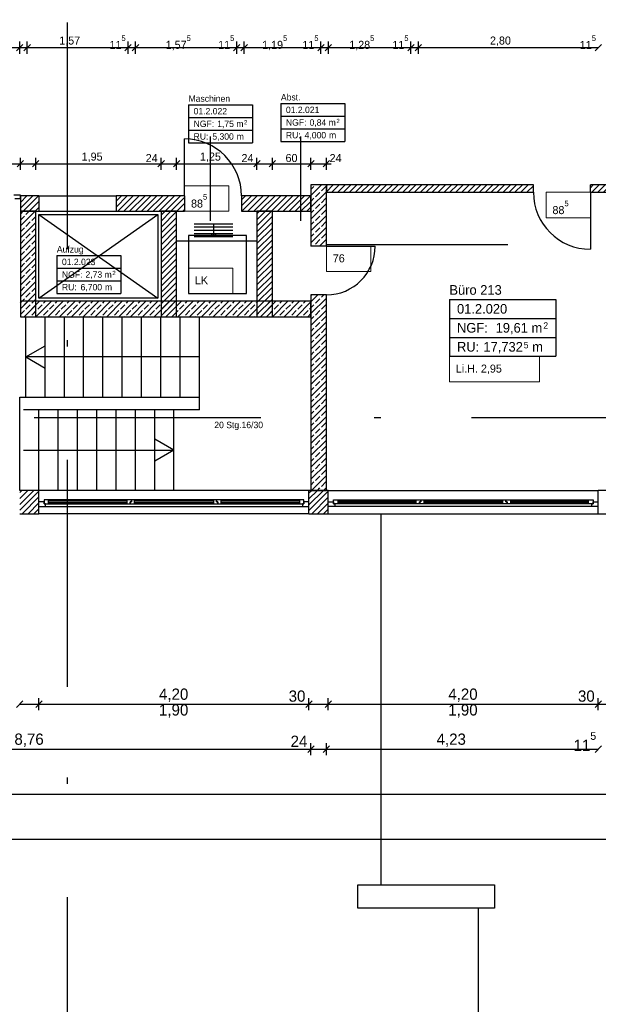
# Model space of a CAD drawing. Extents: x -28.8 to 46.3, y -2.8 to 85.1.
# Tile 3 of 16: x 4.7 to 13.7, y 21.1 to 36.4. Entities that reach past the tile are written whole.
import ezdxf

# ---------------------------------------------------------------- set-up
doc = ezdxf.new("R2010")
doc.units = 0
doc.header["$MEASUREMENT"] = 0
for name, pattern in [('Strichlinie', [0.005644, 0.002822, -0.002822]), ('Strichpunktlinie', [0.006703, 0.003528, -0.001764, 0, -0.001411]), ('Wipeout_Contour', [1, 0, -1])]:
    doc.linetypes.add(name, pattern=pattern)
for name, color, linetype in [('2._OG_2_0', 7, 'Continuous'), ('2._OG_2_P_BM_ROHBAU', 7, 'Continuous'), ('2._OG_2_P_ZE_BILD', 7, 'Continuous'), ('2._OG_2_P_ZE_SYMBOL', 7, 'Continuous'), ('2._OG_2_P_ZE_TEXT', 7, 'Continuous'), ('2._OG_2_R_NT_DACH', 7, 'Continuous'), ('2._OG_2_R_NT_INNENWAND', 7, 'Continuous'), ('2._OG_2_R_NT_STAHL', 7, 'Continuous'), ('2._OG_2_R_NT_TREPPE', 7, 'Continuous'), ('2._OG_2_R_NT_TUER', 7, 'Continuous'), ('2._OG_2_R_TR_AUSSENWAND', 7, 'Continuous'), ('2._OG_2_R_TR_HIDDEN', 7, 'Continuous'), ('2._OG_2_R_TR_INNENWAND', 7, 'Continuous'), ('2._OG_2_R_TR_UNTERZUG', 7, 'Continuous'), ('2._OG_2_RAUM', 7, 'Continuous'), ('2._OG_2_Räume', 7, 'Continuous')]:
    doc.layers.add(name, color=color, linetype=linetype)
doc.styles.add('ERSTELLTER_STIL_1', font='txt')
doc.styles.add('ERSTELLTER_STIL_2', font='txt')
pattern_1 = [(45, (0, 0), (-0.04596194, 0.04596194), [])]
pattern_2 = [(45, (0, 0), (-0.0919239, 0.0919239), []), (45, (-0.04596, 0.04596), (-0.0919239, 0.0919239), [0.0975, -0.0325])]

msp = doc.modelspace()

# ---------------------------------------------------------------- hatches: boundary and pattern name
at = {"layer": '2._OG_2_R_TR_AUSSENWAND', "linetype": 'Continuous', "ltscale": 1000}
h = msp.add_hatch(dxfattribs=at)
h.set_pattern_fill('MW_Kalksandstein_0002', color=256, style=0, pattern_type=2)
h.set_pattern_definition(pattern_1)
h.paths.add_polyline_path([(4.73, 28.875), (4.73, 28.76), (5.03, 28.76), (5.03, 28.875), (5.03, 28.945), (5.03, 29.125), (4.73, 29.125), (4.73, 28.945)], flags=0)
h = msp.add_hatch(dxfattribs=at)
h.set_pattern_fill('MW_Kalksandstein_0002', color=256, style=0, pattern_type=2)
h.set_pattern_definition(pattern_1)
h.paths.add_polyline_path([(9.23, 29.125), (9.23, 28.945), (9.23, 28.875), (9.23, 28.76), (9.53, 28.76), (9.53, 28.875), (9.53, 28.945), (9.53, 29.125)], flags=0)
at = {"layer": '2._OG_2_R_TR_INNENWAND', "linetype": 'Continuous', "ltscale": 1000}
h = msp.add_hatch(dxfattribs=at)
h.set_pattern_fill('Beton__Stahlbeton_0002', color=256, style=0, pattern_type=2)
h.set_pattern_definition(pattern_2)
h.paths.add_polyline_path([(9.26, 33.875), (9.26, 32.925), (9.5, 32.925), (9.5, 33.875)], flags=0)
h = msp.add_hatch(dxfattribs=at)
h.set_pattern_fill('MW_Kalksandstein_0002', color=256, style=0, pattern_type=2)
h.set_pattern_definition(pattern_1)
h.paths.add_polyline_path([(9.5, 33.875), (9.5, 33.76), (12.721, 33.76), (12.721, 33.875)], flags=0)
h = msp.add_hatch(dxfattribs=at)
h.set_pattern_fill('MW_Kalksandstein_0002', color=256, style=0, pattern_type=2)
h.set_pattern_definition(pattern_1)
h.paths.add_polyline_path([(13.606, 33.875), (13.606, 33.76), (14.156, 33.76), (14.156, 33.875)], flags=0)
h = msp.add_hatch(dxfattribs=at)
h.set_pattern_fill('MW_Kalksandstein_0002', color=256, style=0, pattern_type=2)
h.set_pattern_definition(pattern_1)
h.paths.add_polyline_path([(4.74, 33.705), (4.74, 33.465), (5.03, 33.465), (5.03, 33.705)], flags=0)
h = msp.add_hatch(dxfattribs=at)
h.set_pattern_fill('MW_Kalksandstein_0002', color=256, style=0, pattern_type=2)
h.set_pattern_definition(pattern_1)
h.paths.add_polyline_path([(6.23, 33.705), (6.23, 33.465), (7.295, 33.465), (7.295, 33.705)], flags=0)
h = msp.add_hatch(dxfattribs=at)
h.set_pattern_fill('MW_Kalksandstein_0002', color=256, style=0, pattern_type=2)
h.set_pattern_definition(pattern_1)
h.paths.add_polyline_path([(9.26, 33.705), (8.18, 33.705), (8.18, 33.465), (9.26, 33.465)], flags=0)
h = msp.add_hatch(dxfattribs=at)
h.set_pattern_fill('Beton__Stahlbeton_0002', color=256, style=0, pattern_type=2)
h.set_pattern_definition(pattern_2)
h.paths.add_polyline_path([(4.98, 31.825), (4.98, 33.465), (4.74, 33.465), (4.74, 31.825)], flags=0)
h = msp.add_hatch(dxfattribs=at)
h.set_pattern_fill('MW_Kalksandstein_0002', color=256, style=0, pattern_type=2)
h.set_pattern_definition(pattern_1)
h.paths.add_polyline_path([(6.93, 33.465), (6.93, 31.825), (7.17, 31.825), (7.17, 33.465)], flags=0)
h = msp.add_hatch(dxfattribs=at)
h.set_pattern_fill('MW_Kalksandstein_0002', color=256, style=0, pattern_type=2)
h.set_pattern_definition(pattern_1)
h.paths.add_polyline_path([(8.42, 33.465), (8.42, 31.825), (8.66, 31.825), (8.66, 33.465)], flags=0)
h = msp.add_hatch(dxfattribs=at)
h.set_pattern_fill('Beton__Stahlbeton_0002', color=256, style=0, pattern_type=2)
h.set_pattern_definition(pattern_2)
h.paths.add_polyline_path([(9.26, 29.125), (9.5, 29.125), (9.5, 32.165), (9.26, 32.165)], flags=0)
h = msp.add_hatch(dxfattribs=at)
h.set_pattern_fill('Beton__Stahlbeton_0002', color=256, style=0, pattern_type=2)
h.set_pattern_definition(pattern_2)
h.paths.add_polyline_path([(4.74, 31.825), (9.26, 31.825), (9.26, 32.065), (4.74, 32.065)], flags=0)

# ---------------------------------------------------------------- linework, layer by layer
at = {"layer": '2._OG_2_0', "linetype": 'Continuous', "ltscale": 1000}
for p, q in [((12.721, 33.76), (12.721, 33.875)), ((13.606, 33.76), (13.606, 33.875)), ((4.74, 33.665), (4.74, 33.705)), ((7.295, 33.705), (7.295, 33.465)), ((8.18, 33.705), (8.18, 33.465)), ((9.5, 32.925), (9.26, 32.925)), ((9.5, 32.165), (9.26, 32.165)), ((5.03, 28.945), (5.03, 29.125)), ((9.23, 28.945), (9.23, 29.125)), ((9.53, 28.945), (9.53, 29.125)), ((13.73, 28.945), (13.73, 29.125)), ((5.03, 28.875), (5.03, 28.945)), ((9.23, 28.875), (9.23, 28.945)), ((9.53, 28.875), (9.53, 28.945)), ((13.73, 28.875), (13.73, 28.945)), ((5.03, 28.76), (5.03, 28.875)), ((9.23, 28.76), (9.23, 28.875)), ((9.53, 28.76), (9.53, 28.875)), ((13.73, 28.76), (13.73, 28.875))]:
    msp.add_line(p, q, dxfattribs=at)
at = {"layer": '2._OG_2_P_BM_ROHBAU', "linetype": 'Continuous', "ltscale": 1000}
for p, q in [((0.501, 36.01), (4.731, 36.01)), ((4.781, 36.06), (4.681, 35.96)), ((4.731, 35.916), (4.731, 36.104)), ((4.731, 36.01), (4.846, 36.01)), ((4.896, 36.06), (4.796, 35.96)), ((4.846, 35.916), (4.846, 36.104)), ((4.846, 36.01), (6.416, 36.01)), ((6.466, 36.06), (6.366, 35.96)), ((6.416, 35.916), (6.416, 36.104)), ((6.416, 36.01), (6.531, 36.01)), ((6.581, 36.06), (6.481, 35.96)), ((6.531, 35.916), (6.531, 36.104)), ((6.531, 36.01), (8.106, 36.01)), ((8.156, 36.06), (8.056, 35.96)), ((8.106, 35.916), (8.106, 36.104)), ((8.106, 36.01), (8.221, 36.01)), ((8.271, 36.06), (8.171, 35.96)), ((8.221, 35.916), (8.221, 36.104)), ((8.221, 36.01), (9.416, 36.01)), ((9.466, 36.06), (9.366, 35.96)), ((9.416, 35.916), (9.416, 36.104)), ((9.416, 36.01), (9.531, 36.01)), ((9.581, 36.06), (9.481, 35.96)), ((9.531, 35.916), (9.531, 36.104)), ((9.531, 36.01), (10.816, 36.01)), ((10.866, 36.06), (10.766, 35.96)), ((10.816, 35.916), (10.816, 36.104)), ((10.816, 36.01), (10.931, 36.01)), ((10.981, 36.06), (10.881, 35.96)), ((10.931, 35.916), (10.931, 36.104)), ((10.931, 36.01), (13.731, 36.01)), ((13.781, 36.06), (13.681, 35.96)), ((0.501, 34.205), (4.74, 34.205)), ((4.79, 34.255), (4.69, 34.155)), ((4.74, 34.111), (4.74, 34.299)), ((4.74, 34.205), (4.98, 34.205)), ((5.03, 34.255), (4.93, 34.155)), ((4.98, 34.111), (4.98, 34.299)), ((4.98, 34.205), (6.93, 34.205)), ((6.98, 34.255), (6.88, 34.155)), ((6.93, 34.111), (6.93, 34.299)), ((6.93, 34.205), (7.17, 34.205)), ((7.22, 34.255), (7.12, 34.155)), ((7.17, 34.111), (7.17, 34.299)), ((7.17, 34.205), (8.42, 34.205)), ((8.47, 34.255), (8.37, 34.155)), ((8.42, 34.111), (8.42, 34.299)), ((8.42, 34.205), (8.66, 34.205)), ((8.71, 34.255), (8.61, 34.155)), ((8.66, 34.111), (8.66, 34.299)), ((8.66, 34.205), (9.26, 34.205)), ((9.31, 34.255), (9.21, 34.155)), ((9.26, 34.111), (9.26, 34.299)), ((9.26, 34.205), (9.5, 34.205)), ((9.45, 34.155), (9.55, 34.255)), ((9.5, 34.111), (9.5, 34.299)), ((9.5, 34.205), (9.575, 34.205)), ((5.03, 25.706), (5.03, 25.894)), ((9.23, 25.706), (9.23, 25.894)), ((9.53, 25.706), (9.53, 25.894)), ((13.73, 25.706), (13.73, 25.894)), ((4.78, 25.85), (4.68, 25.75)), ((4.73, 25.8), (5.03, 25.8)), ((5.08, 25.85), (4.98, 25.75)), ((5.03, 25.8), (9.23, 25.8)), ((9.28, 25.85), (9.18, 25.75)), ((9.23, 25.8), (9.53, 25.8)), ((9.58, 25.85), (9.48, 25.75)), ((9.53, 25.8), (13.73, 25.8)), ((13.78, 25.85), (13.68, 25.75)), ((13.73, 25.8), (14.03, 25.8)), ((9.31, 25.15), (9.21, 25.05)), ((9.26, 25.006), (9.26, 25.194)), ((9.55, 25.15), (9.45, 25.05)), ((9.5, 25.006), (9.5, 25.194)), ((13.781, 25.15), (13.681, 25.05)), ((0.501, 25.1), (9.26, 25.1)), ((9.26, 25.1), (9.5, 25.1)), ((9.5, 25.1), (13.731, 25.1)), ((0.366, 24.4), (36.395, 24.4)), ((0.001, 23.7), (36.76, 23.7))]:
    msp.add_line(p, q, dxfattribs=at)
at = {"layer": '2._OG_2_P_ZE_BILD', "linetype": 'Strichpunktlinie', "ltscale": 1000}
msp.add_line((-1.849, 30.257), (16.628, 30.257), dxfattribs=at)
at = {"layer": '2._OG_2_P_ZE_SYMBOL', "linetype": 'Continuous', "ltscale": 1000}
for p, q in [((5.03, 33.415), (6.88, 33.415)), ((5.03, 32.115), (5.03, 33.415)), ((5.03, 32.115), (6.88, 33.415)), ((5.03, 33.415), (6.88, 32.115)), ((6.88, 33.415), (6.88, 32.115)), ((6.88, 32.115), (5.03, 32.115))]:
    msp.add_line(p, q, dxfattribs=at)
at = {"layer": '2._OG_2_P_ZE_TEXT', "color": 255, "linetype": 'Continuous', "lineweight": 18, "ltscale": 1000}
for p, q in [((7.985, 33.861), (7.295, 33.861)), ((7.295, 33.861), (7.295, 33.465)), ((7.985, 33.465), (7.985, 33.861)), ((13.606, 33.76), (12.917, 33.76)), ((12.917, 33.76), (12.917, 33.364)), ((13.606, 33.364), (13.606, 33.76)), ((7.295, 33.465), (7.985, 33.465)), ((12.917, 33.364), (13.606, 33.364)), ((10.19, 32.925), (9.5, 32.925)), ((9.5, 32.925), (9.5, 32.529)), ((10.19, 32.529), (10.19, 32.925)), ((8.046, 32.582), (7.356, 32.582)), ((7.356, 32.582), (7.356, 32.186)), ((8.046, 32.186), (8.046, 32.582)), ((9.5, 32.529), (10.19, 32.529)), ((7.356, 32.186), (8.046, 32.186)), ((12.815, 31.21), (11.414, 31.21)), ((11.414, 31.21), (11.414, 30.813)), ((12.815, 30.813), (12.815, 31.21)), ((11.414, 30.813), (12.815, 30.813))]:
    msp.add_line(p, q, dxfattribs=at)
at = {"layer": '2._OG_2_R_NT_DACH', "linetype": 'Strichlinie', "ltscale": 1000}
for p, q in [((8.256, 33.086), (7.356, 33.086)), ((7.356, 33.086), (7.356, 32.186)), ((8.256, 32.186), (8.256, 33.086)), ((7.356, 32.186), (8.256, 32.186))]:
    msp.add_line(p, q, dxfattribs=at)
at = {"layer": '2._OG_2_R_NT_DACH', "linetype": 'Continuous', "ltscale": 1000}
for p, q in [((10.355, 22.99), (10.355, 28.76)), ((9.99, 22.625), (9.99, 22.99)), ((9.99, 22.99), (12.115, 22.99)), ((12.115, 22.99), (12.115, 22.625)), ((12.115, 22.625), (9.99, 22.625)), ((11.865, 0.365), (11.865, 22.625))]:
    msp.add_line(p, q, dxfattribs=at)
at = {"layer": '2._OG_2_R_NT_STAHL', "linetype": 'Continuous', "ltscale": 1000}
for p, q in [((8.045, 33.267), (7.445, 33.267)), ((7.745, 33.267), (7.745, 33.067)), ((8.045, 33.217), (7.445, 33.217)), ((8.045, 33.167), (7.445, 33.167)), ((8.045, 33.117), (7.445, 33.117)), ((7.745, 33.067), (7.714, 33.117)), ((7.745, 33.067), (7.787, 33.117)), ((8.045, 33.067), (7.445, 33.067))]:
    msp.add_line(p, q, dxfattribs=at)
at = {"layer": '2._OG_2_R_NT_TREPPE', "linetype": 'Continuous', "ltscale": 1000}
for p, q in [((4.825, 30.575), (4.825, 31.825)), ((5.125, 30.575), (5.125, 31.825)), ((5.425, 30.575), (5.425, 31.825)), ((5.725, 30.575), (5.725, 31.825)), ((6.025, 30.575), (6.025, 31.825)), ((6.325, 30.575), (6.325, 31.825)), ((6.625, 30.575), (6.625, 31.825)), ((6.925, 30.575), (6.925, 31.825)), ((7.225, 30.575), (7.225, 31.825)), ((7.525, 30.375), (7.525, 31.825)), ((4.825, 31.2), (5.125, 31.373)), ((7.525, 31.2), (4.825, 31.2)), ((4.825, 31.2), (5.125, 31.027)), ((4.73, 29.125), (4.73, 30.575)), ((4.73, 30.575), (7.525, 30.575)), ((7.525, 30.375), (4.787, 30.375)), ((5.03, 29.125), (5.03, 30.375)), ((5.33, 29.125), (5.33, 30.375)), ((5.63, 29.125), (5.63, 30.375)), ((5.93, 29.125), (5.93, 30.375)), ((6.23, 29.125), (6.23, 30.375)), ((6.53, 29.125), (6.53, 30.375)), ((6.83, 29.125), (6.83, 30.375)), ((7.13, 29.125), (7.13, 30.375)), ((7.13, 29.75), (6.83, 29.923)), ((4.787, 29.75), (7.13, 29.75)), ((7.13, 29.75), (6.83, 29.577))]:
    msp.add_line(p, q, dxfattribs=at)
at = {"layer": '2._OG_2_R_NT_TUER', "linetype": 'Strichlinie', "ltscale": 1000}
for p, q in [((5.03, 33.705), (6.23, 33.705)), ((5.03, 33.465), (6.23, 33.465))]:
    msp.add_line(p, q, dxfattribs=at)
at = {"layer": '2._OG_2_R_TR_AUSSENWAND', "linetype": 'Continuous', "ltscale": 1000}
for p, q in [((5.03, 29.125), (4.73, 29.125)), ((9.23, 29.125), (5.03, 29.125)), ((9.53, 29.125), (9.23, 29.125)), ((9.53, 29.125), (13.73, 29.125)), ((14.03, 29.125), (13.73, 29.125)), ((4.73, 28.76), (5.03, 28.76)), ((9.23, 28.76), (5.03, 28.76)), ((9.23, 28.76), (9.53, 28.76)), ((9.53, 28.76), (13.73, 28.76)), ((13.73, 28.76), (14.03, 28.76))]:
    msp.add_line(p, q, dxfattribs=at)
at = {"layer": '2._OG_2_R_TR_HIDDEN', "linetype": 'Continuous', "ltscale": 1000}
msp.add_line((7.17, 33.005), (8.42, 33.005), dxfattribs=at)
at = {"layer": '2._OG_2_R_TR_INNENWAND', "linetype": 'Continuous', "ltscale": 1000}
for p, q in [((7.295, 33.705), (7.295, 34.59)), ((9.26, 33.875), (9.26, 32.925)), ((9.5, 33.875), (9.26, 33.875)), ((9.5, 32.925), (9.5, 33.875)), ((12.721, 33.875), (9.5, 33.875)), ((9.5, 33.875), (9.5, 33.76)), ((14.156, 33.875), (13.606, 33.875)), ((5.03, 33.705), (4.74, 33.705)), ((4.74, 33.705), (4.74, 33.465)), ((5.03, 33.705), (5.03, 33.465)), ((7.295, 33.705), (6.23, 33.705)), ((6.23, 33.705), (6.23, 33.465)), ((9.26, 33.705), (8.18, 33.705)), ((9.26, 33.465), (9.26, 33.705)), ((9.5, 33.76), (12.721, 33.76)), ((13.606, 33.76), (14.156, 33.76)), ((13.606, 33.76), (13.606, 32.875)), ((4.98, 33.465), (4.74, 33.465)), ((4.74, 33.465), (4.74, 31.825)), ((4.74, 33.465), (5.03, 33.465)), ((4.98, 31.825), (4.98, 33.465)), ((6.23, 33.465), (7.295, 33.465)), ((6.93, 33.465), (6.93, 31.825)), ((7.17, 33.465), (6.93, 33.465)), ((7.17, 31.825), (7.17, 33.465)), ((8.18, 33.465), (9.26, 33.465)), ((8.42, 33.465), (8.42, 31.825)), ((8.66, 33.465), (8.42, 33.465)), ((8.66, 31.825), (8.66, 33.465)), ((9.5, 32.925), (10.26, 32.925)), ((9.26, 32.165), (9.26, 29.125)), ((9.5, 29.125), (9.5, 32.165)), ((9.26, 32.065), (4.74, 32.065)), ((4.74, 32.065), (4.74, 31.825)), ((9.26, 31.825), (9.26, 32.065)), ((4.74, 31.825), (9.26, 31.825)), ((4.74, 31.825), (4.98, 31.825)), ((6.93, 31.825), (7.17, 31.825)), ((8.42, 31.825), (8.66, 31.825)), ((9.26, 29.125), (9.5, 29.125))]:
    msp.add_line(p, q, dxfattribs=at)
for centre, radius, start, end in [((7.295, 33.705), 0.885, 0, 90), ((13.606, 33.76), 0.885, 180, 270), ((9.5, 32.925), 0.76, 270, 0)]:
    msp.add_arc(centre, radius, start, end, dxfattribs=at)
at = {"layer": '2._OG_2_R_TR_UNTERZUG', "linetype": 'Strichlinie', "ltscale": 1000}
msp.add_line((9.5, 32.95), (36.26, 32.95), dxfattribs=at)
at = {"layer": '2._OG_2_RAUM', "linetype": 'Continuous', "ltscale": 1000}
for p, q in [((7.692, 34.628), (7.692, 33.318)), ((9.098, 34.628), (9.098, 33.318))]:
    msp.add_line(p, q, dxfattribs=at)
at = {"layer": '2._OG_2_Räume', "linetype": 'Continuous', "ltscale": 1000}
for p, q in [((7.356, 35.119), (7.356, 34.53)), ((7.356, 35.119), (8.35, 35.119)), ((8.35, 35.119), (8.35, 34.53)), ((8.793, 35.14), (8.793, 34.551)), ((8.793, 35.14), (9.786, 35.14)), ((9.786, 35.14), (9.786, 34.551)), ((7.356, 34.923), (8.35, 34.923)), ((8.793, 34.944), (9.786, 34.944)), ((7.356, 34.727), (8.35, 34.727)), ((8.793, 34.747), (9.786, 34.747)), ((7.356, 34.53), (8.35, 34.53)), ((8.793, 34.551), (9.786, 34.551)), ((5.308, 32.775), (5.308, 32.186)), ((5.308, 32.775), (6.301, 32.775)), ((6.301, 32.775), (6.301, 32.186)), ((5.308, 32.579), (6.301, 32.579)), ((5.308, 32.382), (6.301, 32.382)), ((5.308, 32.186), (6.301, 32.186)), ((11.414, 32.094), (11.414, 31.21)), ((11.414, 32.094), (13.069, 32.094)), ((13.069, 32.094), (13.069, 31.21)), ((11.414, 31.799), (13.069, 31.799)), ((11.414, 31.504), (13.069, 31.504)), ((11.414, 31.21), (13.069, 31.21))]:
    msp.add_line(p, q, dxfattribs=at)

# ---------------------------------------------------------------- texts
at = {"layer": '2._OG_2_P_BM_ROHBAU', "linetype": 'Continuous', "attachment_point": 7, "style": 'ERSTELLTER_STIL_2'}
for s, insert, char_height in [('{1,57}', (5.345, 36.035), 0.125), ('{11\\A1{\\H0.7x;\\S5^  ;}}', (6.127, 35.991), 0.125), ('{1,57\\A1{\\H0.7x;\\S5^  ;}}', (7.001, 35.968), 0.125), ('{11\\A1{\\H0.7x;\\S5^  ;}}', (7.817, 35.991), 0.125), ('{1,19\\A1{\\H0.7x;\\S5^  ;}}', (8.501, 35.968), 0.125), ('{11\\A1{\\H0.7x;\\S5^  ;}}', (9.127, 35.991), 0.125), ('{1,28\\A1{\\H0.7x;\\S5^  ;}}', (9.856, 35.968), 0.125), ('{11\\A1{\\H0.7x;\\S5^  ;}}', (10.527, 35.991), 0.125), ('{2,80}', (12.045, 36.035), 0.125), ('{11\\A1{\\H0.7x;\\S5^  ;}}', (13.442, 35.991), 0.125), ('{1,95}', (5.694, 34.23), 0.125), ('{24}', (6.69, 34.23), 0.125), ('{1,25}', (7.534, 34.23), 0.125), ('{24}', (8.18, 34.23), 0.125), ('{60}', (8.865, 34.23), 0.125), ('{24}', (9.55, 34.23), 0.125), ('{4,20}', (6.897, 25.835), 0.175), ('{30}', (8.914, 25.835), 0.175), ('{4,20}', (11.397, 25.835), 0.175), ('{30}', (13.414, 25.835), 0.175), ('{1,90}', (6.897, 25.59), 0.175), ('{1,90}', (11.397, 25.59), 0.175), ('{8,76}', (4.648, 25.135), 0.175), ('{24}', (8.944, 25.135), 0.175), ('{4,23}', (11.215, 25.135), 0.175), ('{11\\A1{\\H0.7x;\\S5^  ;}}', (13.346, 25.073), 0.175)]:
    msp.add_mtext(s, dxfattribs=dict(at, insert=insert, char_height=char_height))
at = {"layer": '2._OG_2_P_ZE_TEXT', "linetype": 'Continuous', "attachment_point": 1}
for s, insert, char_height, style in [('{88\\A1{\\H0.7x;\\S5^  ;}}', (7.395, 33.733), 0.125, 'ERSTELLTER_STIL_2'), ('{88\\A1{\\H0.7x;\\S5^  ;}}', (13.017, 33.631), 0.125, 'ERSTELLTER_STIL_2'), ('{76}', (9.6, 32.796), 0.125, 'ERSTELLTER_STIL_2'), ('{LK}', (7.456, 32.454), 0.125, 'ERSTELLTER_STIL_2'), ('{Li.H. 2,95}', (11.514, 31.081), 0.125, 'ERSTELLTER_STIL_2'), ('{20 Stg.16/30}', (7.757, 30.192), 0.1, 'ERSTELLTER_STIL_1')]:
    msp.add_mtext(s, dxfattribs=dict(at, insert=insert, char_height=char_height, style=style))
at = {"layer": '2._OG_2_Räume', "linetype": 'Continuous'}
for s, insert, char_height, attachment_point, style in [('{Maschinen   }', (7.356, 35.268), 0.1, 1, 'ERSTELLTER_STIL_1'), ('{Abst.}', (8.793, 35.289), 0.1, 1, 'ERSTELLTER_STIL_1'), ('{01.2.022 }', (7.435, 35.072), 0.1, 1, 'ERSTELLTER_STIL_2'), ('{01.2.021 }', (8.871, 35.093), 0.1, 1, 'ERSTELLTER_STIL_2'), ('{NGF: }', (7.435, 34.876), 0.1, 1, 'ERSTELLTER_STIL_2'), ('{1,75 m}', (7.802, 34.876), 0.1, 1, 'ERSTELLTER_STIL_2'), ('{2}', (8.22, 34.883), 0.0667, 1, 'ERSTELLTER_STIL_2'), ('{NGF: }', (8.871, 34.896), 0.1, 1, 'ERSTELLTER_STIL_2'), ('{0,84 m}', (9.238, 34.896), 0.1, 1, 'ERSTELLTER_STIL_2'), ('{2}', (9.657, 34.904), 0.0667, 1, 'ERSTELLTER_STIL_2'), ('{RU: }', (7.435, 34.679), 0.1, 1, 'ERSTELLTER_STIL_2'), ('{5,300}', (7.726, 34.56), 0.1, 7, 'ERSTELLTER_STIL_2'), ('{ m}', (8.068, 34.679), 0.1, 1, 'ERSTELLTER_STIL_2'), ('{RU: }', (8.871, 34.7), 0.1, 1, 'ERSTELLTER_STIL_2'), ('{4,000}', (9.162, 34.58), 0.1, 7, 'ERSTELLTER_STIL_2'), ('{ m}', (9.504, 34.7), 0.1, 1, 'ERSTELLTER_STIL_2'), ('{Aufzug}', (5.308, 32.924), 0.1, 1, 'ERSTELLTER_STIL_1'), ('{01.2.023 }', (5.387, 32.728), 0.1, 1, 'ERSTELLTER_STIL_2'), ('{NGF: }', (5.387, 32.531), 0.1, 1, 'ERSTELLTER_STIL_2'), ('{2,73 m}', (5.753, 32.531), 0.1, 1, 'ERSTELLTER_STIL_2'), ('{2}', (6.172, 32.539), 0.0667, 1, 'ERSTELLTER_STIL_2'), ('{RU: }', (5.387, 32.335), 0.1, 1, 'ERSTELLTER_STIL_2'), ('{6,700}', (5.677, 32.216), 0.1, 7, 'ERSTELLTER_STIL_2'), ('{Büro 213}', (11.414, 32.317), 0.15, 1, 'ERSTELLTER_STIL_1'), ('{ m}', (6.019, 32.335), 0.1, 1, 'ERSTELLTER_STIL_2'), ('{01.2.020 }', (11.532, 32.023), 0.15, 1, 'ERSTELLTER_STIL_2'), ('{NGF: }', (11.532, 31.728), 0.15, 1, 'ERSTELLTER_STIL_2'), ('{19,61 m}', (12.133, 31.728), 0.15, 1, 'ERSTELLTER_STIL_2'), ('{2}', (12.875, 31.739), 0.1, 1, 'ERSTELLTER_STIL_2'), ('{RU: }', (11.532, 31.433), 0.15, 1, 'ERSTELLTER_STIL_2'), ('{17,732}', (11.943, 31.254), 0.15, 7, 'ERSTELLTER_STIL_2'), ('{5}', (12.57, 31.332), 0.1, 7, 'ERSTELLTER_STIL_2'), ('{ m}', (12.646, 31.433), 0.15, 1, 'ERSTELLTER_STIL_2')]:
    msp.add_mtext(s, dxfattribs=dict(at, insert=insert, char_height=char_height, attachment_point=attachment_point, style=style))

# ---------------------------------------------------------------- wipeouts: each hides what was drawn before it
at = {"color": 254, "linetype": 'Wipeout_Contour', "lineweight": 0, "ltscale": 119.285338}
msp.add_wipeout([(9.13, 28.875), (9.13, 28.915), (5.13, 28.915), (5.13, 28.875)], dxfattribs=at).dxf.layer = '2._OG_2_R_TR_AUSSENWAND'
at = {"color": 254, "linetype": 'Wipeout_Contour', "lineweight": 0, "ltscale": 124.872398}
msp.add_wipeout([(9.63, 28.875), (9.63, 28.915), (13.63, 28.915), (13.63, 28.875)], dxfattribs=at).dxf.layer = '2._OG_2_R_TR_AUSSENWAND'

# ---------------------------------------------------------------- next in the draw order: wipeouts: each hides what was drawn before it
at = {"color": 254, "linetype": 'Wipeout_Contour', "lineweight": 0, "ltscale": 203.984971}
msp.add_wipeout([(4.74, 33.715), (4.64, 33.715), (4.64, 33.685), (4.655, 33.685), (4.655, 33.665), (4.74, 33.665)], dxfattribs=at).dxf.layer = '2._OG_2_R_NT_INNENWAND'
at = {"color": 254, "linetype": 'Wipeout_Contour', "lineweight": 0, "ltscale": 176.19268}
msp.add_wipeout([(5.03, 28.875), (5.13, 28.875), (5.13, 28.915), (5.11, 28.915), (5.11, 28.945), (5.03, 28.945)], dxfattribs=at).dxf.layer = '2._OG_2_R_TR_AUSSENWAND'
at = {"color": 254, "linetype": 'Wipeout_Contour', "lineweight": 0, "ltscale": 182.321461}
msp.add_wipeout([(9.23, 28.945), (9.15, 28.945), (9.15, 28.915), (9.13, 28.915), (9.13, 28.875), (9.23, 28.875)], dxfattribs=at).dxf.layer = '2._OG_2_R_TR_AUSSENWAND'
at = {"color": 254, "linetype": 'Wipeout_Contour', "lineweight": 0, "ltscale": 182.730393}
msp.add_wipeout([(9.53, 28.945), (9.61, 28.945), (9.61, 28.915), (9.63, 28.915), (9.63, 28.875), (9.53, 28.875)], dxfattribs=at).dxf.layer = '2._OG_2_R_TR_AUSSENWAND'
at = {"color": 254, "linetype": 'Wipeout_Contour', "lineweight": 0, "ltscale": 192.288579}
msp.add_wipeout([(13.73, 28.875), (13.63, 28.875), (13.63, 28.915), (13.65, 28.915), (13.65, 28.945), (13.73, 28.945)], dxfattribs=at).dxf.layer = '2._OG_2_R_TR_AUSSENWAND'

# ---------------------------------------------------------------- next in the draw order: linework, layer by layer
at = {"layer": '2._OG_2_R_NT_INNENWAND', "linetype": 'Continuous', "ltscale": 1000}
for p, q in [((4.74, 33.715), (4.64, 33.715)), ((4.74, 33.665), (4.74, 33.715)), ((4.74, 33.665), (4.74, 33.705)), ((4.655, 33.665), (4.74, 33.665))]:
    msp.add_line(p, q, dxfattribs=at)
at = {"layer": '2._OG_2_R_TR_AUSSENWAND', "linetype": 'Continuous', "ltscale": 1000}
for p, q in [((5.03, 28.875), (5.03, 28.945)), ((9.23, 28.875), (9.23, 28.945)), ((9.53, 28.875), (9.53, 28.945)), ((13.73, 28.875), (13.73, 28.945))]:
    msp.add_line(p, q, dxfattribs=at)

# ---------------------------------------------------------------- next in the draw order: wipeouts: each hides what was drawn before it
at = {"color": 254, "linetype": 'Wipeout_Contour', "lineweight": 0, "ltscale": 120.588494}
msp.add_wipeout([(9.08, 28.915), (9.08, 28.935), (7.863, 28.935), (7.863, 28.915)], dxfattribs=at).dxf.layer = '2._OG_2_R_TR_AUSSENWAND'
at = {"color": 254, "linetype": 'Wipeout_Contour', "lineweight": 0, "ltscale": 122.851394}
msp.add_wipeout([(9.68, 28.915), (9.68, 28.935), (10.897, 28.935), (10.897, 28.915)], dxfattribs=at).dxf.layer = '2._OG_2_R_TR_AUSSENWAND'

# ---------------------------------------------------------------- next in the draw order: wipeouts: each hides what was drawn before it
at = {"color": 254, "linetype": 'Wipeout_Contour', "lineweight": 0, "ltscale": 120.742034}
msp.add_wipeout([(9.08, 28.955), (9.08, 28.975), (7.863, 28.975), (7.863, 28.955)], dxfattribs=at).dxf.layer = '2._OG_2_R_TR_AUSSENWAND'
at = {"color": 254, "linetype": 'Wipeout_Contour', "lineweight": 0, "ltscale": 123.002085}
msp.add_wipeout([(9.68, 28.955), (9.68, 28.975), (10.897, 28.975), (10.897, 28.955)], dxfattribs=at).dxf.layer = '2._OG_2_R_TR_AUSSENWAND'

# ---------------------------------------------------------------- next in the draw order: wipeouts: each hides what was drawn before it
at = {"color": 254, "linetype": 'Wipeout_Contour', "lineweight": 0, "ltscale": 180.029021}
msp.add_wipeout([(7.813, 28.915), (7.863, 28.915), (7.863, 28.975), (7.793, 28.975), (7.793, 28.945), (7.813, 28.945)], dxfattribs=at).dxf.layer = '2._OG_2_R_TR_AUSSENWAND'
at = {"color": 254, "linetype": 'Wipeout_Contour', "lineweight": 0, "ltscale": 121.40042}
msp.add_wipeout([(9.15, 28.915), (9.15, 28.975), (9.08, 28.975), (9.08, 28.915)], dxfattribs=at).dxf.layer = '2._OG_2_R_TR_AUSSENWAND'
at = {"color": 254, "linetype": 'Wipeout_Contour', "lineweight": 0, "ltscale": 122.056365}
msp.add_wipeout([(9.61, 28.915), (9.61, 28.975), (9.68, 28.975), (9.68, 28.915)], dxfattribs=at).dxf.layer = '2._OG_2_R_TR_AUSSENWAND'
at = {"color": 254, "linetype": 'Wipeout_Contour', "lineweight": 0, "ltscale": 185.521863}
msp.add_wipeout([(10.947, 28.915), (10.897, 28.915), (10.897, 28.975), (10.967, 28.975), (10.967, 28.945), (10.947, 28.945)], dxfattribs=at).dxf.layer = '2._OG_2_R_TR_AUSSENWAND'

# ---------------------------------------------------------------- next in the draw order: wipeouts: each hides what was drawn before it
at = {"color": 254, "linetype": 'Wipeout_Contour', "lineweight": 0, "ltscale": 120.665262}
msp.add_wipeout([(9.08, 28.955), (7.863, 28.955), (7.863, 28.935), (9.08, 28.935)], dxfattribs=at).dxf.layer = '2._OG_2_R_TR_AUSSENWAND'
at = {"color": 254, "linetype": 'Wipeout_Contour', "lineweight": 0, "ltscale": 122.926737}
msp.add_wipeout([(9.68, 28.955), (10.897, 28.955), (10.897, 28.935), (9.68, 28.935)], dxfattribs=at).dxf.layer = '2._OG_2_R_TR_AUSSENWAND'
at = {"color": 254, "linetype": 'Wipeout_Contour', "lineweight": 0, "ltscale": 119.194131}
msp.add_wipeout([(7.743, 28.915), (7.743, 28.935), (6.517, 28.935), (6.517, 28.915)], dxfattribs=at).dxf.layer = '2._OG_2_R_TR_AUSSENWAND'
at = {"color": 254, "linetype": 'Wipeout_Contour', "lineweight": 0, "ltscale": 124.752683}
msp.add_wipeout([(11.017, 28.915), (11.017, 28.935), (12.243, 28.935), (12.243, 28.915)], dxfattribs=at).dxf.layer = '2._OG_2_R_TR_AUSSENWAND'

# ---------------------------------------------------------------- next in the draw order: linework, layer by layer
at = {"layer": '2._OG_2_R_TR_AUSSENWAND', "linetype": 'Continuous', "ltscale": 1000}
for p, q in [((9.15, 28.975), (9.08, 28.975)), ((9.08, 28.975), (9.08, 28.915)), ((9.15, 28.915), (9.15, 28.975)), ((9.23, 28.945), (9.15, 28.945)), ((9.15, 28.945), (9.15, 28.915)), ((9.53, 28.945), (9.61, 28.945)), ((9.61, 28.915), (9.61, 28.975)), ((9.61, 28.975), (9.68, 28.975)), ((9.61, 28.945), (9.61, 28.915)), ((9.68, 28.975), (9.68, 28.915)), ((9.08, 28.915), (9.15, 28.915)), ((9.15, 28.915), (9.13, 28.915)), ((9.13, 28.915), (9.13, 28.875)), ((9.13, 28.875), (9.23, 28.875)), ((9.63, 28.875), (9.53, 28.875)), ((9.61, 28.915), (9.63, 28.915)), ((9.68, 28.915), (9.61, 28.915)), ((9.63, 28.915), (9.63, 28.875))]:
    msp.add_line(p, q, dxfattribs=at)

# ---------------------------------------------------------------- next in the draw order: wipeouts: each hides what was drawn before it
at = {"color": 254, "linetype": 'Wipeout_Contour', "lineweight": 0, "ltscale": 119.349462}
msp.add_wipeout([(7.743, 28.955), (7.743, 28.975), (6.517, 28.975), (6.517, 28.955)], dxfattribs=at).dxf.layer = '2._OG_2_R_TR_AUSSENWAND'
at = {"color": 254, "linetype": 'Wipeout_Contour', "lineweight": 0, "ltscale": 124.901081}
msp.add_wipeout([(11.017, 28.955), (11.017, 28.975), (12.243, 28.975), (12.243, 28.955)], dxfattribs=at).dxf.layer = '2._OG_2_R_TR_AUSSENWAND'

# ---------------------------------------------------------------- next in the draw order: wipeouts: each hides what was drawn before it
at = {"color": 254, "linetype": 'Wipeout_Contour', "lineweight": 0, "ltscale": 178.076201}
msp.add_wipeout([(6.467, 28.945), (6.447, 28.945), (6.447, 28.915), (6.517, 28.915), (6.517, 28.975), (6.467, 28.975)], dxfattribs=at).dxf.layer = '2._OG_2_R_TR_AUSSENWAND'
at = {"color": 254, "linetype": 'Wipeout_Contour', "lineweight": 0, "ltscale": 179.743572}
msp.add_wipeout([(7.793, 28.975), (7.743, 28.975), (7.743, 28.915), (7.813, 28.915), (7.813, 28.945), (7.793, 28.945)], dxfattribs=at).dxf.layer = '2._OG_2_R_TR_AUSSENWAND'
at = {"color": 254, "linetype": 'Wipeout_Contour', "lineweight": 0, "ltscale": 185.910291}
msp.add_wipeout([(10.967, 28.975), (11.017, 28.975), (11.017, 28.915), (10.947, 28.915), (10.947, 28.945), (10.967, 28.945)], dxfattribs=at).dxf.layer = '2._OG_2_R_TR_AUSSENWAND'
at = {"color": 254, "linetype": 'Wipeout_Contour', "lineweight": 0, "ltscale": 188.510048}
msp.add_wipeout([(12.293, 28.945), (12.313, 28.945), (12.313, 28.915), (12.243, 28.915), (12.243, 28.975), (12.293, 28.975)], dxfattribs=at).dxf.layer = '2._OG_2_R_TR_AUSSENWAND'

# ---------------------------------------------------------------- next in the draw order: linework, layer by layer
at = {"layer": '2._OG_2_R_TR_AUSSENWAND', "linetype": 'Continuous', "ltscale": 1000}
for p, q in [((9.08, 28.975), (7.863, 28.975)), ((7.863, 28.915), (7.863, 28.975)), ((9.08, 28.955), (7.863, 28.955)), ((9.68, 28.975), (10.897, 28.975)), ((9.68, 28.955), (10.897, 28.955)), ((10.897, 28.915), (10.897, 28.975)), ((7.863, 28.935), (9.08, 28.935)), ((7.863, 28.915), (9.08, 28.915)), ((10.897, 28.935), (9.68, 28.935)), ((10.897, 28.915), (9.68, 28.915))]:
    msp.add_line(p, q, dxfattribs=at)

# ---------------------------------------------------------------- next in the draw order: wipeouts: each hides what was drawn before it
at = {"color": 254, "linetype": 'Wipeout_Contour', "lineweight": 0, "ltscale": 119.271795}
msp.add_wipeout([(7.743, 28.955), (6.517, 28.955), (6.517, 28.935), (7.743, 28.935)], dxfattribs=at).dxf.layer = '2._OG_2_R_TR_AUSSENWAND'
at = {"color": 254, "linetype": 'Wipeout_Contour', "lineweight": 0, "ltscale": 124.826878}
msp.add_wipeout([(11.017, 28.955), (12.243, 28.955), (12.243, 28.935), (11.017, 28.935)], dxfattribs=at).dxf.layer = '2._OG_2_R_TR_AUSSENWAND'
at = {"color": 254, "linetype": 'Wipeout_Contour', "lineweight": 0, "ltscale": 118.026946}
msp.add_wipeout([(6.397, 28.915), (6.397, 28.935), (5.18, 28.935), (5.18, 28.915)], dxfattribs=at).dxf.layer = '2._OG_2_R_TR_AUSSENWAND'
at = {"color": 254, "linetype": 'Wipeout_Contour', "lineweight": 0, "ltscale": 126.851638}
msp.add_wipeout([(12.363, 28.915), (12.363, 28.935), (13.58, 28.935), (13.58, 28.915)], dxfattribs=at).dxf.layer = '2._OG_2_R_TR_AUSSENWAND'

# ---------------------------------------------------------------- next in the draw order: linework, layer by layer
at = {"layer": '2._OG_2_R_TR_AUSSENWAND', "linetype": 'Continuous', "ltscale": 1000}
for p, q in [((7.793, 28.975), (7.743, 28.975)), ((7.743, 28.975), (7.743, 28.915)), ((7.863, 28.975), (7.793, 28.975)), ((7.793, 28.975), (7.793, 28.945)), ((7.793, 28.945), (7.793, 28.975)), ((7.793, 28.945), (7.813, 28.945)), ((7.813, 28.945), (7.793, 28.945)), ((7.813, 28.945), (7.813, 28.915)), ((7.813, 28.915), (7.813, 28.945)), ((10.897, 28.975), (10.967, 28.975)), ((10.967, 28.945), (10.947, 28.945)), ((10.947, 28.945), (10.947, 28.915)), ((10.947, 28.915), (10.947, 28.945)), ((10.947, 28.945), (10.967, 28.945)), ((10.967, 28.975), (10.967, 28.945)), ((10.967, 28.975), (11.017, 28.975)), ((10.967, 28.945), (10.967, 28.975)), ((11.017, 28.975), (11.017, 28.915)), ((7.743, 28.915), (7.813, 28.915)), ((7.813, 28.915), (7.863, 28.915)), ((10.947, 28.915), (10.897, 28.915)), ((11.017, 28.915), (10.947, 28.915))]:
    msp.add_line(p, q, dxfattribs=at)

# ---------------------------------------------------------------- next in the draw order: wipeouts: each hides what was drawn before it
at = {"color": 254, "linetype": 'Wipeout_Contour', "lineweight": 0, "ltscale": 118.183808}
msp.add_wipeout([(6.397, 28.955), (6.397, 28.975), (5.18, 28.975), (5.18, 28.955)], dxfattribs=at).dxf.layer = '2._OG_2_R_TR_AUSSENWAND'
at = {"color": 254, "linetype": 'Wipeout_Contour', "lineweight": 0, "ltscale": 126.997585}
msp.add_wipeout([(12.363, 28.955), (12.363, 28.975), (13.58, 28.975), (13.58, 28.955)], dxfattribs=at).dxf.layer = '2._OG_2_R_TR_AUSSENWAND'

# ---------------------------------------------------------------- next in the draw order: wipeouts: each hides what was drawn before it
at = {"color": 254, "linetype": 'Wipeout_Contour', "lineweight": 0, "ltscale": 117.611165}
msp.add_wipeout([(5.18, 28.915), (5.18, 28.975), (5.11, 28.975), (5.11, 28.915)], dxfattribs=at).dxf.layer = '2._OG_2_R_TR_AUSSENWAND'
at = {"color": 254, "linetype": 'Wipeout_Contour', "lineweight": 0, "ltscale": 177.837249}
msp.add_wipeout([(6.447, 28.945), (6.467, 28.945), (6.467, 28.975), (6.397, 28.975), (6.397, 28.915), (6.447, 28.915)], dxfattribs=at).dxf.layer = '2._OG_2_R_TR_AUSSENWAND'
at = {"color": 254, "linetype": 'Wipeout_Contour', "lineweight": 0, "ltscale": 188.939124}
msp.add_wipeout([(12.313, 28.945), (12.293, 28.945), (12.293, 28.975), (12.363, 28.975), (12.363, 28.915), (12.313, 28.915)], dxfattribs=at).dxf.layer = '2._OG_2_R_TR_AUSSENWAND'
at = {"color": 254, "linetype": 'Wipeout_Contour', "lineweight": 0, "ltscale": 127.966087}
msp.add_wipeout([(13.58, 28.915), (13.58, 28.975), (13.65, 28.975), (13.65, 28.915)], dxfattribs=at).dxf.layer = '2._OG_2_R_TR_AUSSENWAND'

# ---------------------------------------------------------------- next in the draw order: linework, layer by layer
at = {"layer": '2._OG_2_R_TR_AUSSENWAND', "linetype": 'Continuous', "ltscale": 1000}
for p, q in [((7.743, 28.975), (6.517, 28.975)), ((6.517, 28.915), (6.517, 28.975)), ((7.743, 28.955), (6.517, 28.955)), ((11.017, 28.975), (12.243, 28.975)), ((11.017, 28.955), (12.243, 28.955)), ((12.243, 28.915), (12.243, 28.975)), ((6.517, 28.935), (7.743, 28.935)), ((6.517, 28.915), (7.743, 28.915)), ((12.243, 28.935), (11.017, 28.935)), ((12.243, 28.915), (11.017, 28.915))]:
    msp.add_line(p, q, dxfattribs=at)

# ---------------------------------------------------------------- next in the draw order: wipeouts: each hides what was drawn before it
at = {"color": 254, "linetype": 'Wipeout_Contour', "lineweight": 0, "ltscale": 118.105376}
msp.add_wipeout([(6.397, 28.955), (5.18, 28.955), (5.18, 28.935), (6.397, 28.935)], dxfattribs=at).dxf.layer = '2._OG_2_R_TR_AUSSENWAND'
at = {"color": 254, "linetype": 'Wipeout_Contour', "lineweight": 0, "ltscale": 126.924608}
msp.add_wipeout([(12.363, 28.955), (13.58, 28.955), (13.58, 28.935), (12.363, 28.935)], dxfattribs=at).dxf.layer = '2._OG_2_R_TR_AUSSENWAND'

# ---------------------------------------------------------------- next in the draw order: linework, layer by layer
at = {"layer": '2._OG_2_P_ZE_BILD', "linetype": 'Strichpunktlinie', "ltscale": 1000}
msp.add_line((5.475, -1.141), (5.475, 45.062), dxfattribs=at)
at = {"layer": '2._OG_2_R_TR_AUSSENWAND', "linetype": 'Continuous', "ltscale": 1000}
for p, q in [((5.11, 28.945), (5.03, 28.945)), ((5.18, 28.975), (5.11, 28.975)), ((5.11, 28.975), (5.11, 28.915)), ((5.11, 28.915), (5.11, 28.945)), ((6.397, 28.975), (5.18, 28.975)), ((5.18, 28.915), (5.18, 28.975)), ((6.397, 28.955), (5.18, 28.955)), ((6.467, 28.975), (6.397, 28.975)), ((6.397, 28.975), (6.397, 28.915)), ((6.467, 28.945), (6.447, 28.945)), ((6.447, 28.945), (6.447, 28.915)), ((6.447, 28.945), (6.467, 28.945)), ((6.447, 28.915), (6.447, 28.945)), ((6.517, 28.975), (6.467, 28.975)), ((6.467, 28.975), (6.467, 28.945)), ((6.467, 28.945), (6.467, 28.975)), ((12.243, 28.975), (12.293, 28.975)), ((12.293, 28.975), (12.293, 28.945)), ((12.293, 28.945), (12.293, 28.975)), ((12.293, 28.975), (12.363, 28.975)), ((12.293, 28.945), (12.313, 28.945)), ((12.313, 28.945), (12.293, 28.945)), ((12.313, 28.945), (12.313, 28.915)), ((12.313, 28.915), (12.313, 28.945)), ((12.363, 28.975), (13.58, 28.975)), ((12.363, 28.975), (12.363, 28.915)), ((12.363, 28.955), (13.58, 28.955)), ((13.58, 28.915), (13.58, 28.975)), ((13.58, 28.975), (13.65, 28.975)), ((13.65, 28.975), (13.65, 28.915)), ((13.65, 28.915), (13.65, 28.945)), ((13.65, 28.945), (13.73, 28.945)), ((5.03, 28.875), (5.13, 28.875)), ((5.13, 28.915), (5.11, 28.915)), ((5.11, 28.915), (5.18, 28.915)), ((5.13, 28.875), (5.13, 28.915)), ((5.13, 28.875), (9.13, 28.875)), ((5.18, 28.935), (6.397, 28.935)), ((5.18, 28.915), (6.397, 28.915)), ((6.397, 28.915), (6.447, 28.915)), ((6.447, 28.915), (6.517, 28.915)), ((13.63, 28.875), (9.63, 28.875)), ((12.313, 28.915), (12.243, 28.915)), ((12.363, 28.915), (12.313, 28.915)), ((13.58, 28.935), (12.363, 28.935)), ((13.58, 28.915), (12.363, 28.915)), ((13.65, 28.915), (13.58, 28.915)), ((13.63, 28.875), (13.63, 28.915)), ((13.63, 28.915), (13.65, 28.915)), ((13.73, 28.875), (13.63, 28.875))]:
    msp.add_line(p, q, dxfattribs=at)

doc.saveas('drawing.dxf')
